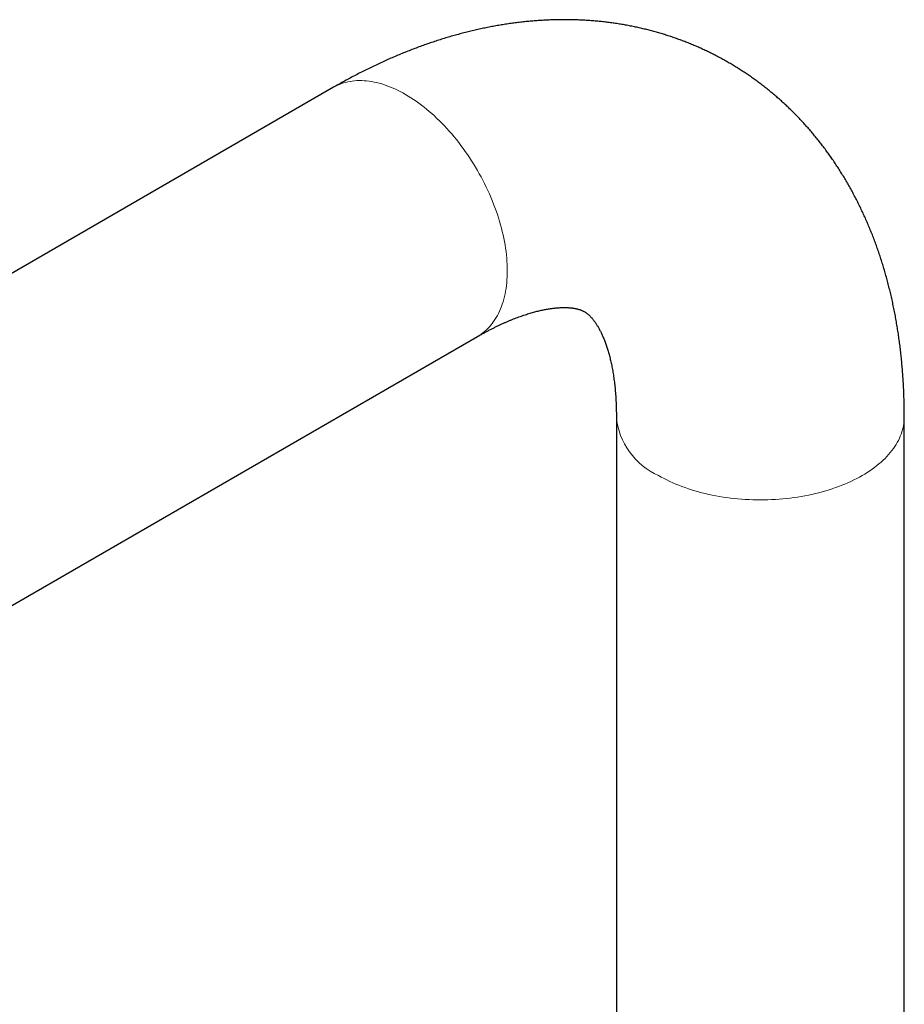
# Model space of a CAD drawing. Header units: millimetres. Extents: x 8 to 913, y 12 to 937.
# Tile 24 of 73: x 706 to 777, y 377 to 456. Entities that reach past the tile are written whole.
import ezdxf

# ---------------------------------------------------------------- set-up
doc = ezdxf.new("R2010")
doc.units = ezdxf.units.MM

msp = doc.modelspace()

# ---------------------------------------------------------------- linework, layer by layer
at = {"color": 7, "linetype": 'Continuous', "lineweight": 30}
for p, q in [((731.172, 450.589), (660.461, 409.768)), ((671.935, 389.892), (742.646, 430.713)), ((753.718, 424.317), (753.718, 338.58)), ((776.668, 338.58), (776.668, 424.317))]:
    msp.add_line(p, q, dxfattribs=at)
at = {"color": 252, "linetype": 'Continuous', "lineweight": 0, "flags": 128}
for points in [[(731.172, 450.589), (731.323, 450.672), (731.479, 450.748), (731.639, 450.818), (731.802, 450.88), (731.969, 450.936), (732.139, 450.984), (732.313, 451.026), (732.489, 451.06), (732.669, 451.087), (732.852, 451.107), (733.037, 451.12), (733.225, 451.126), (733.415, 451.124), (733.608, 451.116), (733.804, 451.1), (734.001, 451.077), (734.2, 451.047), (734.401, 451.009), (734.604, 450.965), (734.809, 450.914), (735.014, 450.855), (735.222, 450.79), (735.43, 450.717), (735.639, 450.638), (735.85, 450.552), (736.061, 450.459), (736.272, 450.359), (736.484, 450.253), (736.696, 450.14), (736.909, 450.02), (737.121, 449.895), (737.333, 449.762), (737.545, 449.624), (737.757, 449.48), (737.968, 449.329), (738.178, 449.172), (738.387, 449.01), (738.596, 448.842), (738.803, 448.668), (739.009, 448.489), (739.213, 448.304), (739.416, 448.114), (739.617, 447.919), (739.816, 447.719), (740.014, 447.515), (740.209, 447.305), (740.402, 447.091), (740.592, 446.873), (740.78, 446.65), (740.966, 446.423), (741.148, 446.192), (741.328, 445.958), (741.505, 445.719), (741.678, 445.478), (741.848, 445.233), (742.015, 444.985), (742.178, 444.733), (742.338, 444.479), (742.494, 444.223), (742.646, 443.964), (742.794, 443.703), (742.939, 443.439), (743.079, 443.174), (743.214, 442.907), (743.346, 442.638), (743.473, 442.369), (743.596, 442.097), (743.714, 441.825), (743.827, 441.552), (743.936, 441.279), (744.039, 441.005), (744.138, 440.731), (744.232, 440.457), (744.321, 440.183), (744.405, 439.909), (744.484, 439.635), (744.557, 439.363), (744.626, 439.091), (744.689, 438.821), (744.746, 438.551), (744.799, 438.283), (744.845, 438.017), (744.887, 437.752), (744.923, 437.49), (744.953, 437.23), (744.978, 436.972), (744.998, 436.716), (745.012, 436.463), (745.02, 436.213), (745.023, 435.967), (745.02, 435.723), (745.012, 435.483), (744.998, 435.246), (744.978, 435.013), (744.953, 434.784), (744.923, 434.558), (744.887, 434.337), (744.845, 434.121), (744.799, 433.909), (744.746, 433.701), (744.689, 433.498), (744.626, 433.3), (744.557, 433.107), (744.484, 432.92), (744.405, 432.737), (744.321, 432.56), (744.232, 432.389), (744.138, 432.223), (744.039, 432.063), (743.936, 431.909), (743.827, 431.761), (743.714, 431.619), (743.596, 431.483), (743.473, 431.354), (743.346, 431.231), (743.214, 431.114), (743.079, 431.004), (742.939, 430.9), (742.794, 430.803), (742.646, 430.713), (742.646, 430.713)], [(776.668, 424.317), (776.664, 424.144), (776.652, 423.97), (776.633, 423.797), (776.605, 423.625), (776.57, 423.453), (776.527, 423.281), (776.476, 423.11), (776.417, 422.94), (776.351, 422.771), (776.277, 422.603), (776.195, 422.436), (776.106, 422.27), (776.01, 422.106), (775.906, 421.943), (775.794, 421.782), (775.676, 421.623), (775.55, 421.465), (775.417, 421.31), (775.277, 421.156), (775.131, 421.005), (774.977, 420.856), (774.817, 420.709), (774.65, 420.565), (774.476, 420.423), (774.297, 420.285), (774.111, 420.148), (773.919, 420.015), (773.721, 419.885), (773.517, 419.757), (773.307, 419.633), (773.092, 419.512), (772.871, 419.394), (772.645, 419.28), (772.414, 419.169), (772.178, 419.062), (771.938, 418.958), (771.692, 418.858), (771.443, 418.762), (771.189, 418.669), (770.93, 418.58), (770.668, 418.496), (770.402, 418.415), (770.133, 418.338), (769.86, 418.266), (769.584, 418.197), (769.305, 418.133), (769.023, 418.073), (768.739, 418.017), (768.452, 417.966), (768.163, 417.919), (767.872, 417.876), (767.579, 417.838), (767.284, 417.804), (766.988, 417.774), (766.691, 417.749), (766.392, 417.729), (766.093, 417.713), (765.793, 417.702), (765.493, 417.695), (765.193, 417.693), (764.893, 417.695), (764.592, 417.702), (764.293, 417.713), (763.993, 417.729), (763.695, 417.749), (763.398, 417.774), (763.102, 417.804), (762.807, 417.838), (762.514, 417.876), (762.223, 417.919), (761.934, 417.966), (761.647, 418.017), (761.362, 418.073), (761.081, 418.133), (760.802, 418.197), (760.526, 418.266), (760.253, 418.338), (759.983, 418.415), (759.718, 418.496), (759.455, 418.58), (759.197, 418.669), (758.943, 418.762), (758.693, 418.858), (758.448, 418.958), (758.207, 419.062), (757.971, 419.169), (757.741, 419.28), (757.515, 419.394), (757.294, 419.512), (757.079, 419.633)]]:
    msp.add_lwpolyline(points, dxfattribs=at)
at = {"color": 252, "linetype": 'Continuous', "lineweight": 0}
msp.add_arc((759.401, 424.846), 5.707, 185.28357, 245.99496, dxfattribs=at)
at = {"color": 7, "linetype": 'Continuous', "lineweight": 30}
for points, knots in [([(776.668, 424.317), (776.668, 424.411), (776.667, 424.674), (776.662, 425.106), (776.652, 425.613), (776.635, 426.119), (776.614, 426.622), (776.587, 427.123), (776.554, 427.622), (776.516, 428.119), (776.473, 428.613), (776.425, 429.105), (776.371, 429.595), (776.311, 430.082), (776.246, 430.566), (776.176, 431.047), (776.1, 431.526), (776.019, 432.001), (775.932, 432.474), (775.84, 432.943), (775.743, 433.409), (775.64, 433.872), (775.532, 434.331), (775.418, 434.787), (775.3, 435.239), (775.176, 435.687), (775.046, 436.132), (774.912, 436.572), (774.772, 437.009), (774.627, 437.442), (774.478, 437.871), (774.323, 438.295), (774.163, 438.715), (773.998, 439.132), (773.828, 439.543), (773.653, 439.951), (773.473, 440.354), (773.289, 440.752), (773.099, 441.146), (772.905, 441.535), (772.707, 441.92), (772.503, 442.3), (772.295, 442.676), (772.083, 443.046), (771.866, 443.412), (771.644, 443.773), (771.418, 444.13), (771.188, 444.481), (770.953, 444.828), (770.714, 445.17), (770.471, 445.507), (770.224, 445.839), (769.973, 446.166), (769.717, 446.488), (769.457, 446.805), (769.194, 447.117), (768.926, 447.424), (768.654, 447.726), (768.379, 448.023), (768.1, 448.315), (767.816, 448.601), (767.53, 448.883), (767.239, 449.159), (766.945, 449.431), (766.647, 449.697), (766.345, 449.957), (766.04, 450.213), (765.732, 450.463), (765.42, 450.708), (765.104, 450.948), (764.785, 451.183), (764.463, 451.412), (764.138, 451.636), (763.809, 451.854), (763.477, 452.067), (763.142, 452.275), (762.803, 452.477), (762.462, 452.674), (762.118, 452.865), (761.77, 453.051), (761.42, 453.232), (761.067, 453.406), (760.711, 453.576), (760.352, 453.739), (759.99, 453.897), (759.626, 454.05), (759.259, 454.197), (758.889, 454.338), (758.516, 454.474), (758.141, 454.603), (757.764, 454.728), (757.384, 454.846), (757.001, 454.959), (756.616, 455.065), (756.229, 455.167), (755.839, 455.262), (755.447, 455.351), (755.053, 455.435), (754.656, 455.513), (754.257, 455.585), (753.856, 455.651), (753.453, 455.711), (753.048, 455.765), (752.64, 455.813), (752.231, 455.855), (751.819, 455.891), (751.406, 455.921), (750.991, 455.945), (750.574, 455.963), (750.154, 455.974), (749.734, 455.98), (749.311, 455.98), (748.887, 455.973), (748.461, 455.96), (748.033, 455.941), (747.603, 455.916), (747.173, 455.884), (746.74, 455.847), (746.306, 455.802), (745.871, 455.752), (745.435, 455.695), (744.997, 455.633), (744.558, 455.563), (744.117, 455.488), (743.676, 455.406), (743.233, 455.317), (742.79, 455.223), (742.346, 455.122), (741.901, 455.014), (741.455, 454.901), (741.008, 454.781), (740.561, 454.654), (740.113, 454.522), (739.665, 454.383), (739.216, 454.237), (738.767, 454.086), (738.318, 453.928), (737.869, 453.764), (737.42, 453.594), (736.971, 453.418), (736.522, 453.236), (736.073, 453.048), (735.624, 452.853), (735.176, 452.653), (734.728, 452.447), (734.281, 452.235), (733.835, 452.017), (733.389, 451.793), (732.944, 451.564), (732.499, 451.329), (732.056, 451.088), (731.613, 450.842), (731.319, 450.673), (731.172, 450.589)], [0, 0, 0, 0, 0.003951, 0.011142, 0.018333, 0.025521, 0.032707, 0.039889, 0.047066, 0.054239, 0.061405, 0.068565, 0.075718, 0.082862, 0.089997, 0.097122, 0.104236, 0.111339, 0.118429, 0.125506, 0.132568, 0.139615, 0.146647, 0.153662, 0.16066, 0.167639, 0.1746, 0.181541, 0.188462, 0.195363, 0.202242, 0.2091, 0.215936, 0.222749, 0.22954, 0.236308, 0.243053, 0.249775, 0.256473, 0.263148, 0.2698, 0.276429, 0.283035, 0.289617, 0.296178, 0.302715, 0.309231, 0.315725, 0.322198, 0.32865, 0.335081, 0.341493, 0.347885, 0.354258, 0.360614, 0.366951, 0.373272, 0.379576, 0.385864, 0.392137, 0.398396, 0.404642, 0.410874, 0.417095, 0.423303, 0.429501, 0.435689, 0.441868, 0.448038, 0.454201, 0.460357, 0.466506, 0.47265, 0.47879, 0.484926, 0.491058, 0.497189, 0.503318, 0.509446, 0.515574, 0.521703, 0.527833, 0.533965, 0.540101, 0.54624, 0.552384, 0.558533, 0.564688, 0.57085, 0.57702, 0.583198, 0.589385, 0.595582, 0.60179, 0.608009, 0.614241, 0.620485, 0.626743, 0.633015, 0.639302, 0.645604, 0.651923, 0.658258, 0.664611, 0.670983, 0.677372, 0.683781, 0.69021, 0.696658, 0.703128, 0.709618, 0.71613, 0.722663, 0.729219, 0.735796, 0.742396, 0.749019, 0.755665, 0.762333, 0.769025, 0.775739, 0.782475, 0.789235, 0.796017, 0.802821, 0.809646, 0.816494, 0.823362, 0.830251, 0.83716, 0.844089, 0.851036, 0.858002, 0.864985, 0.871986, 0.879003, 0.886035, 0.893081, 0.900142, 0.907215, 0.914301, 0.921398, 0.928506, 0.935624, 0.94275, 0.949884, 0.957026, 0.964175, 0.971329, 0.978488, 0.985652, 0.992819, 1, 1, 1, 1]), ([(742.646, 430.713), (742.689, 430.738), (742.814, 430.809), (743.019, 430.925), (743.26, 431.057), (743.499, 431.184), (743.736, 431.307), (743.969, 431.425), (744.201, 431.539), (744.429, 431.647), (744.655, 431.751), (744.878, 431.851), (745.098, 431.946), (745.314, 432.036), (745.528, 432.123), (745.738, 432.204), (745.946, 432.281), (746.149, 432.354), (746.35, 432.423), (746.546, 432.488), (746.739, 432.548), (746.929, 432.605), (747.115, 432.657), (747.297, 432.706), (747.475, 432.751), (747.649, 432.792), (747.82, 432.829), (747.986, 432.863), (748.148, 432.894), (748.307, 432.921), (748.461, 432.945), (748.611, 432.965), (748.757, 432.983), (748.898, 432.998), (749.036, 433.009), (749.169, 433.018), (749.298, 433.025), (749.423, 433.029), (749.544, 433.03), (749.661, 433.029), (749.773, 433.026), (749.881, 433.021), (749.985, 433.014), (750.086, 433.004), (750.182, 432.994), (750.275, 432.981), (750.363, 432.967), (750.449, 432.951), (750.53, 432.933), (750.609, 432.915), (750.685, 432.894), (750.759, 432.872), (750.83, 432.848), (750.901, 432.822), (750.971, 432.793), (751.043, 432.761), (751.118, 432.723), (751.195, 432.679), (751.27, 432.632), (751.339, 432.584), (751.401, 432.537), (751.46, 432.489), (751.517, 432.439), (751.572, 432.388), (751.629, 432.332), (751.687, 432.271), (751.747, 432.205), (751.807, 432.135), (751.867, 432.062), (751.927, 431.985), (751.987, 431.903), (752.047, 431.818), (752.107, 431.728), (752.167, 431.633), (752.228, 431.534), (752.288, 431.43), (752.349, 431.322), (752.409, 431.208), (752.469, 431.09), (752.529, 430.967), (752.588, 430.838), (752.647, 430.705), (752.705, 430.567), (752.762, 430.423), (752.819, 430.275), (752.875, 430.121), (752.93, 429.962), (752.983, 429.799), (753.036, 429.629), (753.087, 429.455), (753.137, 429.276), (753.186, 429.091), (753.233, 428.901), (753.278, 428.706), (753.322, 428.506), (753.363, 428.301), (753.403, 428.091), (753.441, 427.876), (753.477, 427.655), (753.511, 427.43), (753.542, 427.2), (753.571, 426.965), (753.598, 426.725), (753.622, 426.48), (753.644, 426.231), (753.663, 425.977), (753.679, 425.718), (753.693, 425.455), (753.704, 425.187), (753.711, 424.915), (753.716, 424.643), (753.718, 424.443), (753.718, 424.335), (753.718, 424.317)], [0, 0, 0, 0, 0.004201, 0.012168, 0.020124, 0.028072, 0.036009, 0.043938, 0.051858, 0.059771, 0.067677, 0.075577, 0.083471, 0.091361, 0.099248, 0.107132, 0.115015, 0.122899, 0.130783, 0.138671, 0.146563, 0.154462, 0.162368, 0.170286, 0.178216, 0.186162, 0.194126, 0.202111, 0.21012, 0.218158, 0.226228, 0.234334, 0.242481, 0.250675, 0.25892, 0.267223, 0.275591, 0.284032, 0.292554, 0.301166, 0.30988, 0.318708, 0.327664, 0.336763, 0.346025, 0.355471, 0.365126, 0.375022, 0.385197, 0.395696, 0.406579, 0.417923, 0.429828, 0.442437, 0.455952, 0.470679, 0.487097, 0.505892, 0.52427, 0.540028, 0.554131, 0.567057, 0.579105, 0.590473, 0.6013, 0.612753, 0.623699, 0.634222, 0.644393, 0.65427, 0.663896, 0.673306, 0.682529, 0.691588, 0.700503, 0.709291, 0.717967, 0.726543, 0.73503, 0.743439, 0.751778, 0.760054, 0.768275, 0.776446, 0.784574, 0.792663, 0.800718, 0.808744, 0.816743, 0.82472, 0.832678, 0.84062, 0.848548, 0.856464, 0.864372, 0.872273, 0.880169, 0.888062, 0.895953, 0.903844, 0.911735, 0.919629, 0.927526, 0.935427, 0.943334, 0.951246, 0.959165, 0.967092, 0.975027, 0.982971, 0.990924, 0.998471, 1, 1, 1, 1])]:
    msp.add_open_spline(points, degree=3, knots=knots, dxfattribs=at)

doc.saveas('drawing.dxf')
